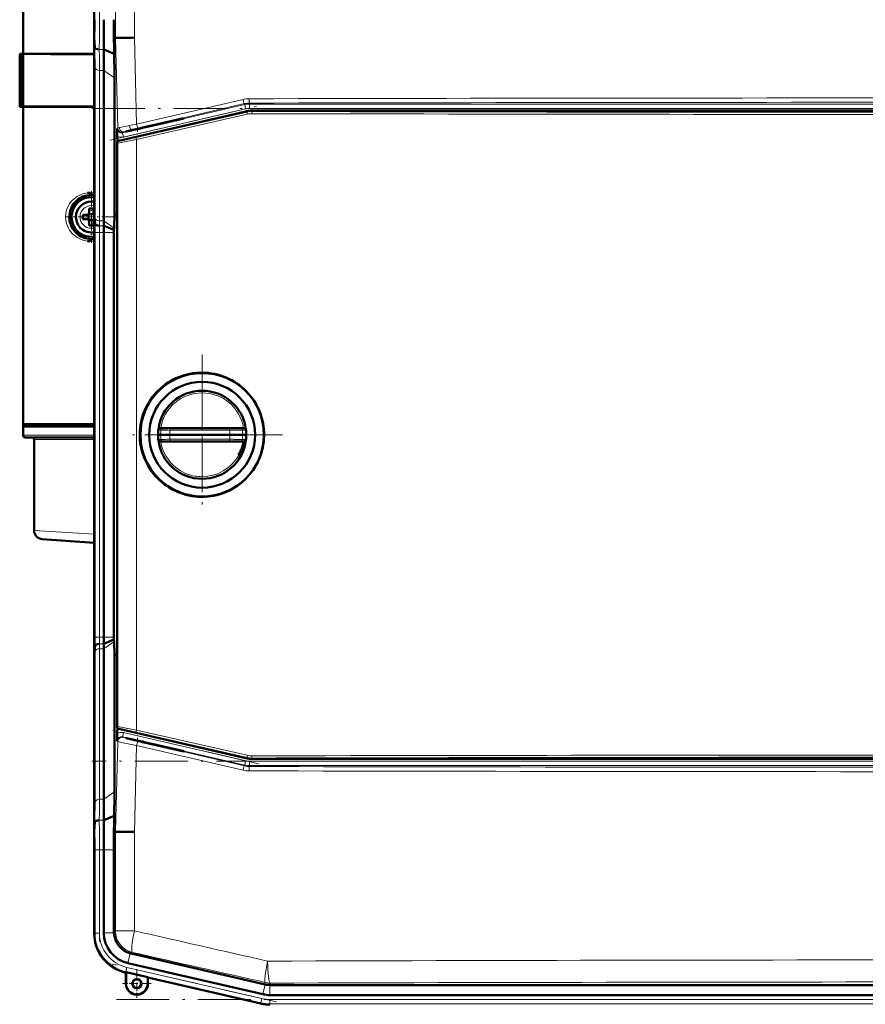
# Model space of a CAD drawing. Extents: x -1358 to 1757, y -1537 to 622.
# Tile 55 of 93: x -1242 to -1050, y 259 to 482. Entities that reach past the tile are written whole.
import ezdxf

# ---------------------------------------------------------------- set-up
doc = ezdxf.new("R2010")
doc.units = 0
doc.linetypes.add('DASHDOT', pattern=[18.5, 12, -3, 0.5, -3])

msp = doc.modelspace()

# ---------------------------------------------------------------- linework, layer by layer
at = {"color": 7, "lineweight": 50}
for p, q in [((-1241.11, 474.47), (-1241.11, 546.47)), ((-1224.98, 501.01), (-1224.98, 482.21)), ((-1224.83, 475.88), (-1225, 478.07)), ((-1220.51, 478.07), (-1220.18, 478.08)), ((-1220.18, 478.08), (-1219.83, 478.09)), ((-1241.86, 474.47), (-1241.85, 474.47)), ((-1241.86, 462.47), (-1241.86, 474.47)), ((-1241.86, 474.22), (-1241.86, 474.23)), ((-1241.86, 474.21), (-1241.86, 474.22)), ((-1241.85, 474.47), (-1241.81, 474.47)), ((-1241.85, 462.47), (-1241.85, 474.47)), ((-1241.61, 474.47), (-1241.81, 474.47)), ((-1241.61, 474.47), (-1241.61, 462.47)), ((-1241.11, 474.47), (-1241.61, 474.47)), ((-1224.98, 474.47), (-1241.11, 474.47)), ((-1240.81, 474.44), (-1241.11, 474.47)), ((-1241.11, 474.44), (-1241.11, 462.5)), ((-1241.07, 474.44), (-1241.11, 474.44)), ((-1240.69, 474.44), (-1240.76, 474.44)), ((-1240.26, 474.44), (-1240.69, 474.44)), ((-1238.49, 474.44), (-1240.26, 474.44)), ((-1231.4, 474.43), (-1238.49, 474.44)), ((-1224.98, 475.14), (-1224.98, 441)), ((-1224.98, 475.14), (-1224.98, 441)), ((-1220.45, 474.49), (-1222.83, 475.48)), ((-1222.79, 470.72), (-1222.79, 436.58)), ((-1220.41, 469.04), (-1220.41, 438.08)), ((-1241.86, 462.71), (-1241.86, 462.72)), ((-1241.86, 462.47), (-1241.85, 462.47)), ((-1241.85, 462.47), (-1241.81, 462.47)), ((-1241.84, 462.47), (-1241.82, 462.47)), ((-1241.61, 462.47), (-1241.81, 462.47)), ((-1241.61, 462.47), (-1241.11, 462.47)), ((-1241.11, 462.5), (-1241.08, 462.5)), ((-1241.11, 462.47), (-1240.81, 462.5)), ((-1224.98, 462.47), (-1241.11, 462.47)), ((-1241.11, 390.47), (-1241.11, 462.47)), ((-1240.76, 462.5), (-1240.69, 462.5)), ((-1240.69, 462.5), (-1240.25, 462.5)), ((-1240.25, 462.5), (-1238.49, 462.5)), ((-1238.49, 462.5), (-1237.51, 462.5)), ((-1235.01, 462.5), (-1232.77, 462.51)), ((-1230.39, 462.51), (-1226.85, 462.52)), ((-1190.35, 461.47), (-1219.39, 454.77)), ((-833.01, 461.6), (-1189.23, 461.6)), ((-1214.04, 457.74), (-1213.34, 457.91)), ((-1213.34, 457.82), (-1214.04, 457.66)), ((-1213.34, 457.91), (-1211.92, 458.24)), ((-1211.92, 458.15), (-1213.34, 457.82)), ((-1213.34, 457.82), (-1213.34, 457.91)), ((-1211.92, 458.24), (-1205.06, 459.82)), ((-1204.67, 459.82), (-1211.92, 458.15)), ((-1211.92, 458.15), (-1211.92, 458.24)), ((-1204.67, 459.82), (-1205.06, 459.82)), ((-1219.72, 454.52), (-1219.75, 455.8)), ((-1215.17, 457.49), (-1214.19, 457.72)), ((-1214.19, 457.62), (-1215.17, 457.4)), ((-1214.19, 457.72), (-1214.04, 457.74)), ((-1214.19, 457.62), (-1214.19, 457.72)), ((-1214.04, 457.66), (-1214.19, 457.62)), ((-1214.04, 457.66), (-1214.04, 457.74)), ((-1219.78, 454.28), (-1219.78, 321.87)), ((-1226.61, 437.97), (-1227.54, 437.97)), ((-1226.25, 438.11), (-1226.26, 438.12)), ((-1225, 438.11), (-1226.25, 438.11)), ((-1226.25, 436.83), (-1226.25, 438.11)), ((-1226.11, 439.39), (-1226.11, 438.47)), ((-1225.11, 439.39), (-1225.11, 438.47)), ((-1224.78, 435.88), (-1224.95, 438.07)), ((-1220.41, 438.08), (-1220.49, 434.95)), ((-1219.78, 438.08), (-1220.41, 438.08)), ((-1226.61, 436.97), (-1227.54, 436.97)), ((-1226.25, 436.83), (-1226.26, 436.82)), ((-1224.98, 436.83), (-1226.25, 436.83)), ((-1226.11, 435.55), (-1226.11, 436.47)), ((-1225.11, 435.55), (-1225.11, 436.47)), ((-1220.5, 434.53), (-1222.78, 435.48)), ((-1224.98, 433.93), (-1224.98, 342.21)), ((-1222.79, 342.21), (-1222.79, 433.93)), ((-1220.49, 434.95), (-1220.5, 434.53)), ((-1220.5, 434.53), (-1220.5, 433.93)), ((-1220.5, 433.93), (-1220.5, 342.21)), ((-1241.11, 389.97), (-1241.11, 390.47)), ((-1224.98, 390.47), (-1241.11, 390.47)), ((-1241.11, 387.97), (-1241.11, 389.97)), ((-1241.11, 389.97), (-1224.98, 389.97)), ((-1240.81, 389.97), (-1240.81, 390.47)), ((-1240.81, 390.47), (-1240.64, 390.47)), ((-1210.44, 389.34), (-1210.47, 389.13)), ((-1209.36, 389.58), (-1209.97, 389.58)), ((-1209.36, 389.58), (-1207.71, 389.58)), ((-1194.22, 389.58), (-1207.71, 389.58)), ((-1194.22, 389.58), (-1193.39, 389.58)), ((-1193.39, 389.58), (-1192.66, 389.58)), ((-1192.66, 389.58), (-1191.89, 389.58)), ((-1191.07, 389.58), (-1191.89, 389.58)), ((-1190.58, 389.13), (-1190.6, 389.34)), ((-1240.61, 387.47), (-1224.98, 387.47)), ((-1239.11, 387.47), (-1239.1, 387.47)), ((-1238.61, 386.97), (-1238.61, 366.4)), ((-1209.93, 388.08), (-1210.52, 388.08)), ((-1210.44, 386.82), (-1210.47, 387.03)), ((-1209.36, 386.58), (-1209.97, 386.58)), ((-1207.88, 388.08), (-1209.93, 388.08)), ((-1209.36, 386.58), (-1207.71, 386.58)), ((-1207.88, 388.08), (-1194.21, 388.08)), ((-1194.22, 386.58), (-1207.71, 386.58)), ((-1194.22, 386.58), (-1191.89, 386.58)), ((-1191.32, 388.08), (-1194.21, 388.08)), ((-1191.07, 386.58), (-1191.89, 386.58)), ((-1190.52, 388.08), (-1191.32, 388.08)), ((-1190.58, 387.03), (-1190.6, 386.82)), ((-1200.78, 373.99), (-1200.52, 373.99)), ((-1224.98, 363.58), (-1236.75, 364.4)), ((-1220.5, 341.61), (-1220.5, 342.21)), ((-1224.78, 340.26), (-1224.95, 338.07)), ((-1222.79, 305.42), (-1222.79, 339.56)), ((-1220.5, 341.61), (-1222.78, 340.66)), ((-1220.49, 341.19), (-1220.5, 341.61)), ((-1220.41, 338.07), (-1220.49, 341.19)), ((-1219.78, 338.06), (-1220.41, 338.07)), ((-1220.41, 307.11), (-1220.41, 338.07)), ((-1224.98, 301), (-1224.98, 335.14)), ((-1224.98, 301), (-1224.98, 335.14)), ((-1219.72, 321.64), (-1219.75, 320.34)), ((-1190.35, 314.68), (-1219.39, 321.39)), ((-1214.19, 318.52), (-1215.18, 318.75)), ((-1215.18, 318.65), (-1214.19, 318.43)), ((-1214.19, 318.52), (-1214.04, 318.48)), ((-1214.19, 318.52), (-1214.19, 318.43)), ((-1214.04, 318.4), (-1214.19, 318.43)), ((-1214.04, 318.48), (-1213.34, 318.32)), ((-1214.04, 318.48), (-1214.04, 318.4)), ((-1213.34, 318.24), (-1214.04, 318.4)), ((-1213.34, 318.32), (-1211.92, 318)), ((-1213.34, 318.32), (-1213.34, 318.24)), ((-1211.92, 317.9), (-1213.34, 318.24)), ((-1204.67, 316.32), (-1211.92, 318)), ((-1211.92, 318), (-1211.92, 317.9)), ((-1211.92, 317.9), (-1205.06, 316.32)), ((-1205.06, 316.32), (-1204.67, 316.32)), ((-1189.23, 314.56), (-833.01, 314.56)), ((-1220.45, 301.65), (-1222.83, 300.66)), ((-1220.48, 299.89), (-1220.45, 301.65)), ((-1224.83, 300.26), (-1225, 298.07)), ((-1220.51, 298.07), (-1220.48, 299.89)), ((-1220.51, 298.07), (-1220.18, 298.06)), ((-1219.83, 298.06), (-1220.18, 298.06)), ((-1224.98, 275.13), (-1224.98, 293.93)), ((-1222.79, 275.13), (-1222.79, 293.93)), ((-1220.5, 275.31), (-1220.5, 293.93)), ((-1224.97, 274.93), (-1224.98, 275.13)), ((-1224.98, 274.93), (-1224.98, 275.02)), ((-1220.5, 275.31), (-1220.5, 275.13)), ((-1186.26, 263.42), (-1216.63, 270.43)), ((-1186.75, 261.19), (-1217.32, 268.24)), ((-1217.81, 266.12), (-1218, 266.16)), ((-1217.81, 266.12), (-1218, 266.16)), ((-1217.81, 266.12), (-1217.77, 266.18)), ((-1217.81, 263.62), (-1217.81, 266.12)), ((-1217.77, 263.62), (-1217.77, 266.18)), ((-1217.77, 266.18), (-1212.84, 265.04)), ((-1212.84, 265.04), (-1212.81, 264.96)), ((-1212.84, 265.04), (-1212.84, 263.62)), ((-1212.81, 263.62), (-1212.81, 264.96)), ((-1212.81, 264.96), (-1212.81, 263.62)), ((-1187.24, 259.06), (-1212.81, 264.96)), ((-1186.26, 263.42), (-1186.23, 263.42)), ((-1185.16, 263.29), (-1185.13, 263.29)), ((-1185.13, 263.29), (-837.12, 263.29)), ((-1185.16, 261), (-1164.89, 261)), ((-852.09, 261), (-1164.89, 261))]:
    msp.add_line(p, q, dxfattribs=at)
at = {"color": 7, "linetype": 'DASHDOT', "lineweight": 18}
for p, q in [((-1223.79, 502.96), (-1223.79, 480.33)), ((-1221.34, 454.9), (-1187.64, 462.68)), ((-1225.48, 462.09), (-796.77, 462.09)), ((-1223.79, 333.04), (-1223.79, 443.1)), ((-1200.52, 406.28), (-1200.52, 369.88)), ((-1200.52, 401.08), (-1200.52, 375.08)), ((-1182.32, 388.08), (-1218.72, 388.08)), ((-1187.52, 388.08), (-1213.52, 388.08)), ((-1187.64, 313.46), (-1221.34, 321.24)), ((-796.77, 314.05), (-1225.49, 314.05)), ((-1223.79, 295.81), (-1223.79, 273.19)), ((-1183.65, 259.45), (-1220.91, 268.05)), ((-1219.96, 260), (-802.29, 260))]:
    msp.add_line(p, q, dxfattribs=at)
at = {"color": 7, "lineweight": 18}
for p, q in [((-1220.18, 478.08), (-1220.18, 500.58)), ((-1215.88, 500.58), (-1215.88, 478.14)), ((-1219.64, 457.64), (-1220.18, 478.08)), ((-1215.88, 478.14), (-1215.36, 458.52)), ((-1241.81, 474.47), (-1241.81, 462.47)), ((-1222.83, 475.48), (-1223.83, 475.48)), ((-1224.79, 471.41), (-1224.79, 437.26)), ((-1223.79, 470.72), (-1223.79, 436.58)), ((-1222.79, 470.72), (-1223.79, 470.72)), ((-1220.41, 469.04), (-1222.79, 470.72)), ((-1218.54, 456.57), (-1190.88, 462.96)), ((-1215.36, 458.52), (-1191.25, 464.14)), ((-1190.91, 463.17), (-1215, 457.55)), ((-1190.88, 462.96), (-1190.91, 463.17)), ((-1190.66, 461.99), (-1190.88, 462.96)), ((-1189.78, 463.3), (-1189.76, 463.09)), ((-1189.76, 463.09), (-832.49, 463.09)), ((-1189.76, 462.09), (-1189.76, 463.09)), ((-1190.66, 461.99), (-1218.32, 455.6)), ((-1215.44, 455.53), (-1190.33, 461.27)), ((-1190.28, 460.78), (-1215.4, 455.04)), ((-1190.33, 461.27), (-1190.35, 461.47)), ((-832.49, 462.09), (-1189.76, 462.09)), ((-1189.23, 461.6), (-1189.21, 461.39)), ((-1219.77, 457.52), (-1219.64, 457.64)), ((-1218.42, 456.69), (-1218.54, 456.57)), ((-1218.32, 455.6), (-1218.54, 456.57)), ((-1215.17, 457.4), (-1215.17, 457.49)), ((-1219.7, 454.23), (-1219.78, 454.28)), ((-1219.7, 321.93), (-1219.7, 454.23)), ((-1219.39, 454.77), (-1219.32, 454.71)), ((-1215.4, 455.04), (-1215.4, 321.12)), ((-1225.59, 440.04), (-1225.61, 440.04)), ((-1224.95, 438.07), (-1225, 438.07)), ((-1228.18, 437.49), (-1228.18, 437.47)), ((-1222.79, 436.58), (-1223.79, 436.58)), ((-1222.78, 435.48), (-1223.78, 435.48)), ((-1220.49, 434.95), (-1222.79, 436.58)), ((-1225.64, 434.9), (-1225.61, 434.9)), ((-1224.79, 433.93), (-1224.98, 433.93)), ((-1224.79, 342.21), (-1224.79, 433.93)), ((-1224.79, 433.93), (-1223.79, 433.93)), ((-1222.79, 433.93), (-1223.79, 433.93)), ((-1223.79, 342.21), (-1223.79, 433.93)), ((-1220.5, 433.93), (-1222.79, 433.93)), ((-1209.85, 389.14), (-1210.47, 389.13)), ((-1207.8, 389.09), (-1194.3, 389.09)), ((-1190.58, 389.13), (-1191.4, 389.14)), ((-1224.98, 387.97), (-1241.11, 387.97)), ((-1238.61, 386.97), (-1224.98, 386.97)), ((-1209.85, 387.02), (-1210.47, 387.03)), ((-1209.85, 387.02), (-1209.2, 387.03)), ((-1207.8, 387.07), (-1194.3, 387.07)), ((-1193.28, 387.04), (-1192.37, 387.02)), ((-1192.37, 387.02), (-1191.4, 387.01)), ((-1190.58, 387.03), (-1191.4, 387.01)), ((-1238.61, 366.4), (-1224.98, 365.51)), ((-1224.79, 342.21), (-1224.98, 342.21)), ((-1224.79, 342.21), (-1223.79, 342.21)), ((-1222.79, 342.21), (-1223.79, 342.21)), ((-1220.5, 342.21), (-1222.79, 342.21)), ((-1222.79, 339.56), (-1223.79, 339.56)), ((-1223.79, 305.42), (-1223.79, 339.56)), ((-1222.78, 340.66), (-1223.78, 340.66)), ((-1220.49, 341.19), (-1222.79, 339.56)), ((-1225, 338.07), (-1224.95, 338.07)), ((-1224.79, 304.74), (-1224.79, 338.88)), ((-1219.78, 321.87), (-1219.7, 321.93)), ((-1219.32, 321.44), (-1219.39, 321.39)), ((-1218.32, 320.54), (-1218.54, 319.57)), ((-1190.88, 313.18), (-1218.54, 319.57)), ((-1218.54, 319.57), (-1218.42, 319.45)), ((-1218.32, 320.54), (-1190.66, 314.16)), ((-1190.33, 314.89), (-1215.44, 320.63)), ((-1215.4, 321.12), (-1190.28, 315.38)), ((-1220.18, 298.06), (-1219.64, 318.5)), ((-1219.64, 318.5), (-1219.77, 318.62)), ((-1215.36, 317.62), (-1215.88, 298)), ((-1191.25, 312), (-1215.36, 317.62)), ((-1215.18, 318.75), (-1215.18, 318.65)), ((-1215, 318.59), (-1190.91, 312.97)), ((-1190.33, 314.89), (-1190.35, 314.68)), ((-1190.88, 313.18), (-1190.91, 312.97)), ((-1190.66, 314.16), (-1190.88, 313.18)), ((-1189.78, 312.84), (-1189.76, 313.05)), ((-1189.76, 314.05), (-1189.76, 313.05)), ((-1189.76, 314.05), (-832.49, 314.05)), ((-832.49, 313.05), (-1189.76, 313.05)), ((-1189.21, 314.76), (-1189.23, 314.56)), ((-1220.41, 307.11), (-1222.79, 305.42)), ((-1222.79, 305.42), (-1223.79, 305.42)), ((-1222.83, 300.66), (-1223.83, 300.66)), ((-1220.18, 275.56), (-1220.18, 298.06)), ((-1215.88, 298), (-1215.88, 275.56)), ((-1224.79, 293.93), (-1224.98, 293.93)), ((-1224.79, 293.93), (-1223.79, 293.93)), ((-1224.79, 275.07), (-1224.79, 293.93)), ((-1222.79, 293.93), (-1223.79, 293.93)), ((-1223.79, 275.07), (-1223.79, 293.93)), ((-1220.5, 293.93), (-1222.79, 293.93)), ((-1224.98, 274.93), (-1224.79, 275.07)), ((-1223.79, 275.07), (-1224.79, 275.07)), ((-1220.5, 275.13), (-1222.79, 275.13)), ((-1220.18, 275.56), (-1220.5, 275.31)), ((-1220.18, 275.56), (-1215.88, 275.56)), ((-1216.8, 270.48), (-1217.32, 268.24)), ((-1216.63, 270.43), (-1216.31, 270.69)), ((-1217.82, 266.31), (-1218, 266.16)), ((-1217.82, 266.31), (-1217.6, 267.28)), ((-1187.2, 259.24), (-1217.82, 266.31)), ((-1186.97, 260.21), (-1217.6, 267.28)), ((-1217.77, 263.62), (-1217.81, 263.62)), ((-1212.84, 263.62), (-1212.81, 263.62)), ((-1186.21, 263.85), (-1186.26, 263.42)), ((-1185.13, 263.29), (-1185.08, 263.72)), ((-1186.23, 263.42), (-1186.75, 261.19)), ((-1185.16, 263.29), (-1185.16, 261)), ((-1187.2, 259.24), (-1187.24, 259.06)), ((-1187.2, 259.24), (-1186.97, 260.21)), ((-1185.16, 260), (-837.1, 260)), ((-1185.16, 259.01), (-1185.16, 260)), ((-1185.16, 259.01), (-837.1, 259.01)), ((-1185.16, 259.01), (-1185.16, 258.82))]:
    msp.add_line(p, q, dxfattribs=at)
at = {"color": 7, "linetype": 'DASHDOT', "lineweight": 18, "ltscale": 0.020221}
msp.add_line((-1215.17, 457.56), (-1215.17, 456.75), dxfattribs=at)
at = {"color": 7, "linetype": 'DASHDOT', "lineweight": 18, "ltscale": 0.2925}
msp.add_line((-1225.61, 443.32), (-1225.61, 431.62), dxfattribs=at)
at = {"color": 7, "linetype": 'DASHDOT', "lineweight": 18, "ltscale": 0.292499}
msp.add_line((-1219.76, 437.47), (-1231.46, 437.47), dxfattribs=at)
at = {"color": 7, "linetype": 'DASHDOT', "lineweight": 18, "ltscale": 0.019753}
msp.add_line((-1215.18, 318.59), (-1215.18, 319.38), dxfattribs=at)
at = {"color": 7, "linetype": 'DASHDOT', "lineweight": 18, "ltscale": 0.1625}
for p, q in [((-1215.31, 266.87), (-1215.31, 260.37)), ((-1212.06, 263.62), (-1218.56, 263.62))]:
    msp.add_line(p, q, dxfattribs=at)
at = {"color": 7, "linetype": 'DASHDOT', "lineweight": 18, "ltscale": 0.160231}
msp.add_line((-1215.31, 266.82), (-1215.31, 260.41), dxfattribs=at)
at = {"color": 7, "linetype": 'DASHDOT', "lineweight": 18, "ltscale": 0.160233}
msp.add_line((-1212.1, 263.62), (-1218.51, 263.62), dxfattribs=at)
at = {"color": 7, "lineweight": 18}
for points in [[(-1219.64, 457.64), (-1219.63, 457.64), (-1219.59, 457.66), (-1219.29, 457.73)], [(-1218.14, 456.78), (-1218.38, 456.71), (-1218.41, 456.69), (-1218.42, 456.69)], [(-1215.4, 455.04), (-1218.9, 454.35), (-1219.58, 454.24), (-1219.68, 454.23), (-1219.7, 454.23), (-1219.7, 454.23), (-1219.7, 454.23)], [(-1219.32, 454.71), (-1219.31, 454.71), (-1219.3, 454.71), (-1219.23, 454.72), (-1218.58, 454.84), (-1215.44, 455.53)], [(-1229.54, 441.61), (-1228.82, 442.14), (-1228.25, 442.44), (-1227.6, 442.7), (-1226.88, 442.88), (-1226.47, 442.94)], [(-1229.54, 433.33), (-1229.94, 433.7), (-1230.28, 434.09), (-1230.57, 434.49), (-1230.81, 434.91), (-1231.18, 435.75), (-1231.39, 436.62), (-1231.45, 437.49), (-1231.38, 438.37), (-1231.16, 439.24), (-1230.79, 440.08), (-1230.54, 440.49), (-1230.25, 440.89), (-1229.92, 441.26), (-1229.54, 441.61)], [(-1226.47, 432), (-1227.25, 432.14), (-1227.94, 432.36), (-1228.55, 432.65), (-1228.83, 432.81), (-1229.54, 433.33)], [(-1207.71, 389.58), (-1207.71, 389.58), (-1207.72, 389.57), (-1207.73, 389.57), (-1207.74, 389.53), (-1207.79, 389.32), (-1207.8, 389.09)], [(-1194.3, 389.09), (-1194.28, 389.44), (-1194.26, 389.53), (-1194.24, 389.56), (-1194.23, 389.57), (-1194.23, 389.58), (-1194.22, 389.58)], [(-1194.3, 389.09), (-1192.04, 389.14), (-1191.4, 389.14)], [(-1207.71, 386.58), (-1207.71, 386.58), (-1207.72, 386.58), (-1207.73, 386.59), (-1207.74, 386.62), (-1207.79, 386.84), (-1207.8, 387.07)], [(-1194.3, 387.07), (-1194.28, 386.72), (-1194.26, 386.63), (-1194.24, 386.6), (-1194.23, 386.58), (-1194.23, 386.58), (-1194.22, 386.58)], [(-1219.7, 321.93), (-1219.7, 321.93), (-1219.69, 321.93), (-1219.59, 321.92), (-1218.84, 321.8), (-1215.4, 321.12)], [(-1215.44, 320.63), (-1217.74, 321.14), (-1219.12, 321.42), (-1219.29, 321.45), (-1219.31, 321.45), (-1219.31, 321.44), (-1219.32, 321.44)], [(-1218.42, 319.45), (-1218.41, 319.45), (-1218.4, 319.44), (-1218.28, 319.4), (-1216.6, 318.97), (-1215, 318.59)], [(-1215.36, 317.62), (-1218.8, 318.3), (-1219.59, 318.48), (-1219.63, 318.5), (-1219.64, 318.5)]]:
    msp.add_lwpolyline(points, dxfattribs=at)
at = {"color": 7, "lineweight": 50}
for points in [[(-1215.17, 457.49), (-1216.63, 457.14), (-1217.6, 456.9), (-1217.76, 456.85), (-1217.78, 456.84), (-1217.78, 456.84)], [(-1217.78, 456.84), (-1217.78, 456.84), (-1217.77, 456.84), (-1217.73, 456.84), (-1217.34, 456.92), (-1215.17, 457.4)], [(-1226.47, 442.94), (-1226.04, 442.97), (-1225.86, 442.97)], [(-1225.86, 431.97), (-1226.41, 432), (-1226.47, 432)], [(-1210.44, 389.34), (-1210.44, 389.34), (-1210.44, 389.34), (-1210.44, 389.34), (-1210.44, 389.34), (-1210.43, 389.35), (-1210.41, 389.36)], [(-1190.63, 389.36), (-1190.61, 389.34), (-1190.6, 389.34), (-1190.6, 389.34), (-1190.6, 389.34), (-1190.6, 389.34), (-1190.6, 389.34)], [(-1210.44, 386.82), (-1210.44, 386.82), (-1210.44, 386.82), (-1210.44, 386.82), (-1210.43, 386.81), (-1210.34, 386.72), (-1210.18, 386.62)], [(-1190.63, 386.8), (-1190.61, 386.82), (-1190.6, 386.82), (-1190.6, 386.82), (-1190.6, 386.82), (-1190.6, 386.82), (-1190.6, 386.82)], [(-1217.78, 319.3), (-1217.78, 319.3), (-1217.77, 319.3), (-1217.73, 319.28), (-1217.34, 319.17), (-1215.18, 318.65)], [(-1215.18, 318.75), (-1216.63, 319.07), (-1217.59, 319.28), (-1217.76, 319.3), (-1217.77, 319.3), (-1217.78, 319.3), (-1217.78, 319.3), (-1217.78, 319.3)]]:
    msp.add_lwpolyline(points, dxfattribs=at)
for centre, radius in [((-1200.52, 388.08), 14), ((-1200.52, 388.08), 12), ((-1215.31, 263.62), 1.03), ((-1215.31, 263.62), 1)]:
    msp.add_circle(centre, radius, dxfattribs=at)
for centre, radius, start, end in [((-1572.56, 482.13), 347.59, 359.3315, 0.0143), ((-1793.03, 482.07), 570.24, 359.3376, 0.0139), ((-1912.97, 482.19), 692.47, 359.65945, 0.00195), ((-1432.2, 474.89), 207.22, 0.0687, 0.8785), ((-1831.28, 465.23), 610.9, 0.86852, 1.20439), ((-1200.4, -727.53), 1205.77, 90.73585, 90.92355), ((-1245.41, -6494.63), 6969.08, 89.832007, 89.964315), ((-1245.15, -6500.78), 6975.22, 89.834329, 89.963987), ((-1235.25, -2318.97), 2793.4, 89.78937, 89.92113), ((-1562.57, 470.32), 339.78, 0.0681, 0.8707), ((-1611.87, 468.57), 391.47, 0.0681, 0.8669), ((-1245.36, 7403.69), 6941.2, 270.03533, 270.168259), ((-1245.1, 7414.76), 6952.27, 270.03533, 270.165855), ((-1159.25, 457.33), 60.52, 179.8196, 181.4448), ((-1219.28, 454.28), 0.5, 102.9976, 180.0022), ((-1225.61, 437.47), 5, 90, 180.0007), ((-1225.61, 437.49), 4.98, 82.6665, 90.0227), ((-1225.61, 437.47), 4.5, 81.8549, 278.1422), ((-1225.61, 437.47), 5, 113.356, 152.5217), ((-1225.61, 437.47), 3.5, 90, 180), ((-1225.61, 437.47), 3.5, 79.5034, 90), ((-1432.34, 441.25), 207.36, 359.1212, 359.9305), ((-1012.55, 441.25), 212.42, 180.0663, 180.8562), ((-1210.41, 437.47), 17.13, 178.3286, 181.6729), ((-1226.61, 438.47), 0.5, 270, 360), ((-1225.61, 422.26), 17.14, 89.9996, 91.6715), ((-1225.61, 422.3), 17.1, 88.3267, 90.0022), ((-1224.61, 438.47), 0.5, 180, 219.5789), ((-1572.05, 434.02), 347.08, 359.9853, 0.6691), ((-867.24, 434.01), 357.73, 179.3493, 180.0128), ((-1225.6, 437.47), 5.02, 180.0207, 189.2982), ((-1225.61, 437.47), 5, 189.3095, 207.185), ((-1225.61, 437.47), 3.5, 180, 280.4918), ((-1226.61, 436.47), 0.5, 0, 90), ((-1225.61, 452.68), 17.14, 268.3285, 270.0004), ((-1225.61, 452.64), 17.1, 269.9978, 271.6733), ((-1224.61, 436.47), 0.5, 138.3752, 180), ((-1142.97, 436.67), 79.83, 180.0641, 180.8524), ((-1087.99, 433.96), 134.8, 179.3521, 180.0124), ((-1225.61, 437.47), 5, 207.1866, 246.6173), ((-1225.61, 437.47), 5, 246.6202, 270), ((-1225.61, 437.46), 4.99, 269.9886, 277.3245), ((-1200.57, 388.08), 14.09, 89.8034, 134.0601), ((-1200.57, 388.08), 14.09, 44.258, 89.8038), ((-1200.57, 388.08), 14.1, 134.0696, 179.1699), ((-1200.52, 388.08), 10, 7.2346, 172.765), ((-1200.57, 388.08), 14.09, 314.0192, 44.2557), ((-1209.88, 388.9), 0.705, 129.6312, 139.5308), ((-1209.93, 388.96), 0.622, 113.4776, 129.4362), ((-1209.96, 389.03), 0.549, 90.4701, 113.1016), ((-1191.08, 389.03), 0.553, 67.0525, 89.5669), ((-1191.12, 388.95), 0.645, 39.9598, 66.2327), ((-1240.61, 387.97), 0.5, 180, 270), ((-1239.11, 386.97), 0.5, 0, 90), ((-1200.57, 388.08), 14.09, 179.1903, 224.261), ((-1200.52, 388.08), 10, 187.235, 352.7654), ((-1209.96, 387.14), 0.556, 247.1205, 269.4699), ((-1200.52, 388.07), 9.49, 330.6713, 350.9616), ((-1191.08, 387.14), 0.558, 270.5728, 292.8875), ((-1191.11, 387.2), 0.628, 293.5258, 320.519), ((-1200.57, 388.08), 14.09, 224.2714, 246.7188), ((-1200.57, 388.08), 14.09, 291.5606, 314.0155), ((-1200.57, 388.09), 14.1, 246.7224, 269.1382), ((-1200.57, 388.08), 14.09, 270.1953, 291.5621), ((-1236.61, 366.4), 2, 180, 266), ((-1572.05, 342.12), 347.08, 359.3309, 0.0147), ((-867.24, 342.13), 357.73, 179.9872, 180.6507), ((-1087.99, 342.18), 134.8, 179.9876, 180.6479), ((-1142.97, 339.47), 79.83, 179.1476, 179.9359), ((-1432.34, 334.89), 207.36, 0.0695, 0.8788), ((-1012.55, 334.9), 212.42, 179.1438, 179.9337), ((-1219.28, 321.87), 0.5, 179.9976, 257.0022), ((-1159.25, 318.81), 60.52, 178.5511, 180.1764), ((-1189.23, 319.56), 5, 257.002, 269.998), ((-1611.87, 307.57), 391.47, 359.1331, 359.9319), ((-1562.57, 305.82), 339.78, 359.1293, 359.9319), ((-1432.2, 301.25), 207.22, 359.1215, 359.9313), ((-1793.03, 294.07), 570.24, 359.9861, 0.6624), ((-1572.56, 294.02), 347.59, 359.9857, 0.6685), ((-1912.99, 293.95), 692.48, 359.99805, 0.34054), ((-1200.38, 1504.8), 1206.9, 269.07649, 269.26401), ((-1215.98, 274.92), 8.99, 179.9916, 257.0084), ((-1215.73, 275.13), 7.06, 179.9966, 257.0032), ((-1215.5, 275.31), 5, 182.1029, 254.9076), ((-1215.31, 263.62), 2.5, 180, 360), ((-1215.31, 263.62), 2.47, 180, 0), ((-1215.31, 263.62), 1, 141.2591, 270), ((-1215.31, 263.62), 2.5, 270, 360), ((-1185.16, 268.07), 9.25, 257.0008, 269.9996), ((-1185.16, 268.07), 9.25, 257.0008, 269.9996), ((-1185.16, 268.07), 7.06, 257.0007, 269.9996)]:
    msp.add_arc(centre, radius, start, end, dxfattribs=at)
at = {"color": 7, "lineweight": 18}
for centre, radius, start, end in [((-1758.77, 482.08), 533.98, 359.3347, 0.0141), ((-1792.9, 482.07), 569.11, 359.3363, 0.014), ((-1543.04, 471.03), 318.25, 0.0684, 0.8743), ((-1562.93, 470.32), 339.14, 0.0683, 0.8723), ((-1011.13, -83348.09), 83812.57, 89.8777831, 90.1222151), ((-1189.89, 458.31), 5.99, 90.1091, 103.1288), ((-1189.77, 458.3), 5, 90.1491, 103.1472), ((-1011.13, -83234.55), 83698.04, 89.8777011, 90.122297), ((-1189.76, 458.09), 4, 90.0047, 102.9953), ((-1189.22, 456.4), 5, 89.8884, 102.8902), ((-1189.28, 456.4), 4.49, 89.8605, 102.8892), ((-1011.12, 84246.66), 83785.95, 269.8781811, 270.1218207), ((-1011.12, 84189.75), 83728.55, 269.8781333, 270.1218617), ((-1198.17, 360.93), 99.08, 100.9623, 102.3111), ((-1158.43, 161.67), 302.27, 100.857, 101.1749), ((-1218.77, 457.55), 0.999, 181.46, 283.0819), ((-1218.77, 457.55), 2, 240.6635, 283.005), ((-1208.97, 422.95), 35.05, 103.9245, 105.1673), ((-1189.34, 344.72), 115.71, 103.48, 104.0366), ((-1168.9, 259.87), 202.98, 103.1255, 103.506), ((-1225.87, 437.37), 5.6, 80.8603, 89.9358), ((-1224.9, 442.97), 0.961, 179.8265, 191.8802), ((-1225.61, 437.47), 2.57, 90, 179.4706), ((-1225.61, 437.47), 2.57, 75.729, 89.4706), ((-1225.61, 437.47), 2.57, 180, 269.4706), ((-1123.52, 437.37), 101.27, 180.063, 180.8443), ((-1053.31, 433.96), 171.48, 179.3589, 180.0115), ((-1143.35, 436.67), 80.44, 180.0631, 180.8454), ((-1087.62, 433.96), 136.17, 179.358, 180.0116), ((-1225.61, 437.47), 2.57, 270, 284.1208), ((-1224.9, 431.97), 0.961, 168.1286, 180.181), ((-1225.87, 437.57), 5.6, 270.0738, 279.1411), ((-1200.52, 388.09), 9.5, 90.0034, 170.9626), ((-1200.52, 388.09), 9.5, 9.0358, 89.9967), ((-1200.56, 387.98), 9.37, 172.8589, 179.3713), ((-1209.36, 389.08), 0.499, 90.1296, 173.0452), ((-1214.33, 173.8), 215.38, 88.2621, 88.8097), ((-1201.09, 388.03), 6.79, 171.029, 179.5801), ((-1201.07, 387.98), 6.85, 0.8052, 9.28), ((-1191.89, 389.08), 0.499, 7.3818, 89.8716), ((-1200.63, 387.94), 9.31, 0.8578, 7.4328), ((-1200.56, 388.18), 9.37, 180.6287, 187.1411), ((-1200.52, 388.07), 9.5, 189.0224, 249.7178), ((-1209.36, 387.08), 0.499, 186.9548, 269.8704), ((-1212.18, 522.89), 135.89, 271.258, 271.8505), ((-1201.04, 388.13), 6.84, 180.4513, 188.9396), ((-1201.07, 388.18), 6.85, 350.72, 359.1948), ((-1191.04, 484.49), 97.47, 268.0827, 268.6817), ((-1191.89, 387.08), 0.499, 270.1284, 352.6182), ((-1200.63, 388.22), 9.31, 352.5672, 359.1422), ((-1200.52, 388.07), 9.5, 269.9976, 330.6837), ((-1200.52, 388.08), 9.51, 249.7324, 269.9982), ((-1053.31, 342.18), 171.48, 179.9885, 180.6411), ((-1087.62, 342.19), 136.17, 179.9884, 180.642), ((-1123.52, 338.77), 101.27, 179.1557, 179.937), ((-1143.35, 339.47), 80.44, 179.1546, 179.9369), ((-1218.77, 318.6), 0.999, 76.9181, 178.54), ((-1218.77, 318.59), 2, 76.9951, 119.3366), ((-1189.22, 319.76), 5, 257.1098, 270.1116), ((-1189.28, 319.76), 4.49, 257.1108, 270.1395), ((-1011.12, -83470.5), 83785.95, 89.8781793, 90.1218189), ((-1011.12, -83413.59), 83728.55, 89.8781383, 90.1218667), ((-1189.77, 317.84), 5, 256.8528, 269.8509), ((-1189.76, 318.06), 4, 257.0047, 269.9953), ((-1011.13, 84010.69), 83698.04, 269.877703, 270.1222989), ((-1189.89, 317.84), 5.99, 256.8712, 269.8909), ((-1011.13, 84124.23), 83812.57, 269.8777849, 270.1222169), ((-1543.04, 305.12), 318.25, 359.1257, 359.9316), ((-1562.93, 305.82), 339.14, 359.1277, 359.9317), ((-1758.77, 294.06), 533.98, 359.9859, 0.6653), ((-1792.9, 294.07), 569.11, 359.986, 0.6637), ((-1215.8, 275.07), 8.99, 179.9996, 257.0003), ((-1215.8, 275.07), 7.99, 179.9916, 257.0084), ((-1215.18, 275.56), 5, 180.0358, 256.9642), ((-13920.79, -55864.88), 57560.09, 77.2175972, 77.2484218), ((-13882.26, -55506.81), 57197.52, 77.175311, 77.206239), ((-1011.13, -55760.57), 56029.56, 89.821502, 90.178496), ((-1185.08, 268.72), 5, 257.0045, 269.8157), ((-1011.13, -55385.32), 55649.31, 89.820894, 90.179104), ((-1185.16, 268.07), 9.06, 257.0008, 269.9996), ((-1185.16, 268.05), 8.05, 256.9878, 270.0122)]:
    msp.add_arc(centre, radius, start, end, dxfattribs=at)
at = {"color": 7, "lineweight": 50}
for centre, major_axis, ratio, start_param, end_param in [((-1223.83, 475.9), (1, 0), 0.414215, 3.173659, 4.709549), ((-1189.23, 456.6), (-4.97, -0.57), 0.999846, 4.59896, 4.825818), ((-1223.78, 435.9), (1, 0), 0.414215, 3.173659, 4.709549), ((-1200.51, 388.08), (10.01, -0.03), 0.999848, 3.039511, 3.144781), ((-1200.53, 388.08), (10.01, 0.04), 0.999848, 6.279569, 6.384829), ((-1200.51, 388.08), (10.01, 0.03), 0.999848, 3.138404, 3.243674), ((-1200.53, 388.08), (10.01, -0.04), 0.999848, 6.181541, 6.286801), ((-1223.78, 340.24), (1, 0), 0.414343, 1.573592, 3.109513), ((-1223.83, 300.25), (1, 0), 0.414186, 1.573647, 3.10953), ((-1215.5, 275.31), (3.11, -3.91), 0.999441, 5.34848, 5.384068), ((-1185.13, 268.29), (4.97, -0.57), 0.999653, 4.604077, 4.820701)]:
    msp.add_ellipse(centre, major_axis=major_axis, ratio=ratio, start_param=start_param, end_param=end_param, dxfattribs=at)
at = {"color": 7, "lineweight": 18}
for centre, major_axis, ratio, start_param, end_param in [((-1223.79, 471.43), (-1, 0), 0.707107, 0.034907, 1.570796), ((-1191.13, 464.14), (0.227, -0.974), 0.119647, 4.684508, 6.265606), ((-1189.76, 458.09), (-4.97, -0.57), 0.999846, 4.59896, 4.825818), ((-1189.78, 464.3), (0, -1), 0.121885, 4.712128, 6.265601), ((-1190.22, 460.78), (0.111, -0.487), 0.119115, 3.159171, 4.685159), ((-1189.21, 460.89), (-0.001, -0.5), 0.121453, 3.159176, 4.712648), ((-1216.54, 458.21), (0.234, -0.972), 0.460439, 4.611399, 6.263521), ((-1215.22, 458.52), (0.227, -0.974), 0.135666, 4.680737, 6.265569), ((-1218.64, 457.66), (0.682, -0.732), 0.99939, 3.988967, 5.7599), ((-1218.36, 457.75), (0.266, -0.964), 0.924796, 4.485603, 6.237294), ((-1219.2, 454.23), (-0.311, -0.391), 0.999751, 4.040558, 5.38422), ((-1215.33, 455.04), (0.111, -0.487), 0.135841, 3.159209, 4.68138), ((-1225.61, 442.97), (0, -0.5), 0.491591, 5.125176, 6.283346), ((-1223.79, 437.29), (-1, 0), 0.707107, 0.034907, 1.570796), ((-1225.61, 431.97), (0, -0.5), 0.491582, 3.141484, 4.299488), ((-1223.79, 338.85), (-1, 0), 0.707107, 4.712389, 6.248279), ((-1219.2, 321.93), (-0.311, 0.391), 0.999751, 0.898966, 2.242627), ((-1218.64, 318.48), (-0.682, -0.732), 0.99939, 3.664878, 5.435811), ((-1215.33, 321.12), (-0.111, -0.487), 0.135841, 4.743398, 6.265569), ((-1215.22, 317.62), (-0.227, -0.974), 0.135666, 3.159209, 4.744041), ((-1190.22, 315.38), (-0.111, -0.487), 0.119115, 4.739619, 6.265607), ((-1189.21, 315.26), (0.001, -0.5), 0.121453, 4.71213, 6.265602), ((-1191.13, 312), (-0.227, -0.974), 0.119647, 3.159172, 4.74027), ((-1189.76, 318.05), (4.97, -0.57), 0.999846, 4.59896, 4.825818), ((-1189.78, 311.84), (0, -1), 0.121885, 3.159177, 4.71265), ((-1223.79, 304.71), (-1, 0), 0.707107, 4.712389, 6.248279), ((-1215.18, 275.56), (-1.11, -4.88), 0.136195, 4.743306, 6.256759), ((-1185.08, 268.72), (-1.11, -4.88), 0.116076, 4.738807, 6.256827), ((-1185.08, 268.72), (0.02, -5), 0.119003, 4.712015, 6.256818), ((-1185.08, 268.72), (-4.97, 0.57), 0.999653, 1.681064, 1.684203)]:
    msp.add_ellipse(centre, major_axis=major_axis, ratio=ratio, start_param=start_param, end_param=end_param, dxfattribs=at)

doc.saveas('drawing.dxf')
